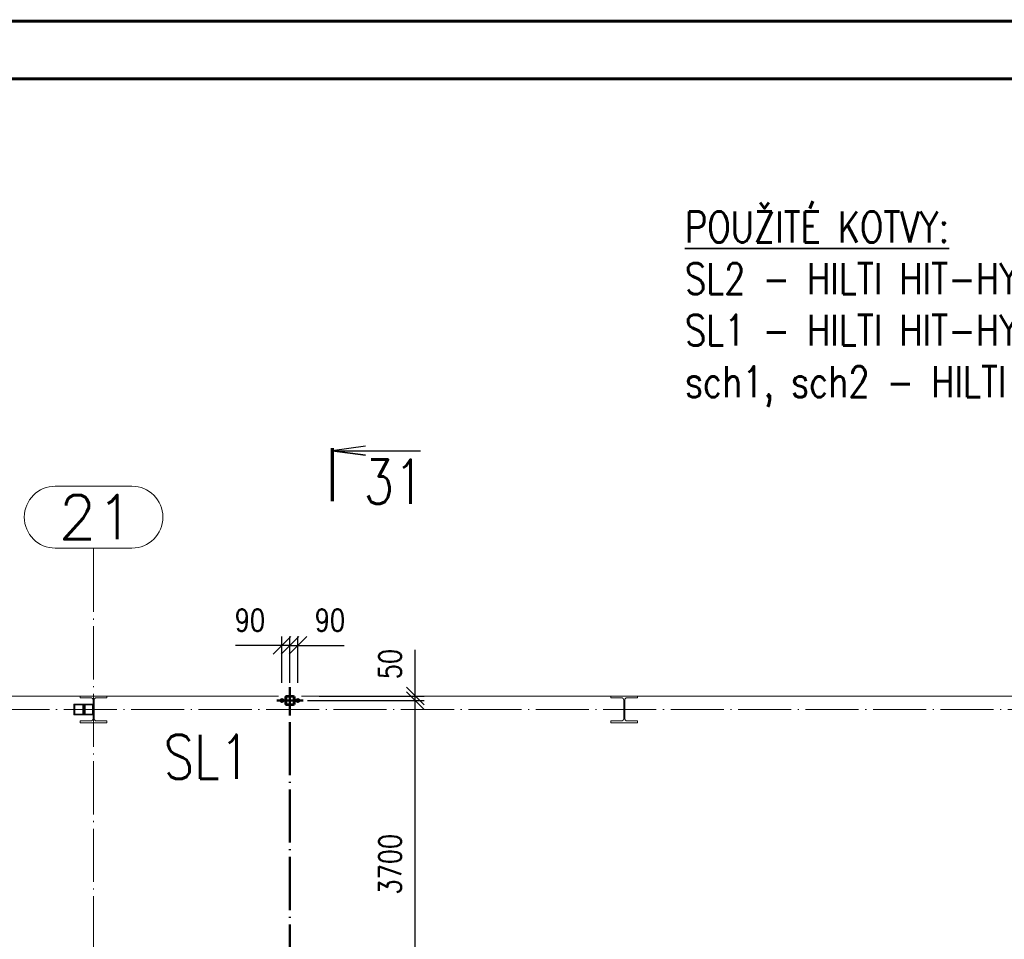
# Paper-space layout 'Layout1' of a CAD drawing. Extents: x -2 to 1380, y -36 to 422.
# Tile 20 of 65: x 291 to 402, y 316 to 420. Entities that reach past the tile are written whole.
import ezdxf
from ezdxf.enums import TextEntityAlignment as Align

# ---------------------------------------------------------------- set-up
doc = ezdxf.new("R2010")
doc.units = 0
for name, pattern in [('ACAD_ISO02W100', [15, 12, -3]), ('ACAD_ISO04W100', [30.5, 24, -3, 0.5, -3]), ('HP_01_CER_B', [8, 5, -1, 1, -1])]:
    doc.linetypes.add(name, pattern=pattern)
doc.layers.get('0').update_dxf_attribs({"linetype": 'CONTINUOUS'})
doc.layers.get('DEFPOINTS').update_dxf_attribs({"color": 132, "linetype": 'CONTINUOUS'})
doc.layers.add('RAMECEK_HP', color=251, linetype='CONTINUOUS')
for name, color, linetype, lineweight in [('SS_1.ET-HALA_TaO-PODLAHA', 9, 'CONTINUOUS', 13), ('SS_1.ET-HALA_TaO-PRISTAVBA-SLOUP', 9, 'CONTINUOUS', 13), ('SS_1.ET-HALA_TaO-PRISTAVBA-ZTUZENI_SVISLE', 9, 'CONTINUOUS', 13), ('SS_1.ET-HALA_TaO-RASTR', 7, 'HP_01_CER_B', 13), ('SS_2.ET-HALA_TaO-PRISTAVBA-VNITRNI_KCE', 190, 'CONTINUOUS', 50), ('SS_KOTY', 3, 'CONTINUOUS', 25), ('SS_PLNA_025', 7, 'CONTINUOUS', 25), ('SS_POPIS', 140, 'CONTINUOUS', 25), ('SS_REZ', 6, 'CONTINUOUS', 70), ('SS_SRAFY', 8, 'CONTINUOUS', 18), ('SS_TEXT35', 2, 'CONTINUOUS', 35), ('SS_TEXT7', 6, 'CONTINUOUS', 70)]:
    doc.layers.add(name, color=color, linetype=linetype, lineweight=lineweight)
doc.styles.add('ROMANS', font='romans.shx', dxfattribs={"width": 0.8})
doc.styles.add('romans.shx', font='romans.shx', dxfattribs={"height": 5})
doc.dimstyles.new('A-1_(2.5)_100AS', dxfattribs={"dimtxt": 2.5, "dimasz": 2, "dimexe": 1, "dimexo": 2, "dimgap": 0, "dimtad": 0, "dimdec": 1, "dimlfac": 100, "dimrnd": 1, "dimtxsty": 'ROMANS', "dimblk1": 'OBLIQUE', "dimblk2": 'OBLIQUE', "dimsah": 1, "dimcen": 2, "dimclrd": 256, "dimclre": 256, "dimclrt": 256, "dimadec": 1, "dimazin": 2, "dimtfac": 0.714286, "dimtdec": 1, "dimtmove": 0, "dimatfit": 3, "dimldrblk": 'OPEN', "dimfxl": 1, "dimtvp": 1.142857, "dimtfill": 1, "dimtolj": 1, "dimlwd": -1, "dimlwe": -1, "dimarcsym": 0})

# ---------------------------------------------------------------- blocks, each defined once
blk = doc.blocks.new('*U6')
at = {"layer": 'RAMECEK_HP', "lineweight": 35, "const_width": 0.35}
for points in [[(0, 420), (0, 0), (1188, 0), (1188, 420)], [(6.5, 413.5), (6.5, 6.5), (1181.5, 6.5), (1181.5, 413.5)]]:
    blk.add_lwpolyline(points, close=True, dxfattribs=at)
at = {"layer": 'DEFPOINTS', "style": 'ROMANS', "width": 0.8}
blk.add_attdef('TISK', text='', height=10, dxfattribs=at).set_placement((1188, -33), align=Align.RIGHT)
blk = doc.blocks.new('0KRIZ')
at = {"color": 0, "linetype": 'ByBlock', "ltscale": 0.5}
for p, q in [((0, -0.5), (0, 0.5)), ((-0.5, 0), (0.5, 0))]:
    blk.add_line(p, q, dxfattribs=at)
blk = doc.blocks.new('_Oblique')
at = {"color": 0, "linetype": 'ByBlock', "lineweight": -2}
blk.add_line((-0.5, -0.5), (0.5, 0.5), dxfattribs=at)
blk = doc.blocks.new('*D47')
at = {"layer": 'DEFPOINTS', "color": 0, "transparency": 16777216}
for p in [(320.78, 349.46), (320.78, 343.23), (321.68, 343.23)]:
    blk.add_point(p, dxfattribs=at)
at = {"layer": 'SS_KOTY', "transparency": 16777216}
for p, q in [((320.78, 345.23), (320.78, 350.46)), ((321.68, 345.23), (321.68, 350.46)), ((320.78, 349.46), (315.54, 349.46)), ((321.68, 349.46), (320.78, 349.46))]:
    blk.add_line(p, q, dxfattribs=at)
at = {"layer": 'SS_KOTY', "transparency": 16777216, "xscale": 2, "yscale": 2, "zscale": 2, "rotation": 180}
blk.add_blockref('_Oblique', (320.78, 349.46), dxfattribs=at)
at = {"layer": 'SS_KOTY', "transparency": 16777216, "xscale": 2, "yscale": 2, "zscale": 2}
blk.add_blockref('_Oblique', (321.68, 349.46), dxfattribs=at)
at = {"layer": 'SS_KOTY', "transparency": 16777216, "insert": (317.16, 352.31), "char_height": 2.5, "attachment_point": 5, "style": 'ROMANS', "bg_fill": 3, "box_fill_scale": 1.1, "bg_fill_color": 256, "bg_fill_true_color": 13158600, "bg_fill_transparency": 0}
blk.add_mtext('\\A1;90', dxfattribs=at)
blk = doc.blocks.new('_OPEN')
at = {"color": 0, "linetype": 'ByBlock'}
for p, q in [((-1, 0.167), (0, 0)), ((0, 0), (-1, -0.167)), ((0, 0), (-1, 0))]:
    blk.add_line(p, q, dxfattribs=at)
blk = doc.blocks.new('*D48')
at = {"layer": 'DEFPOINTS', "color": 0, "transparency": 16777216}
for p in [(322.58, 349.46), (321.68, 343.23), (322.58, 343.23)]:
    blk.add_point(p, dxfattribs=at)
at = {"layer": 'SS_KOTY', "transparency": 16777216}
for p, q in [((321.68, 345.23), (321.68, 350.46)), ((322.58, 345.23), (322.58, 350.46)), ((321.68, 349.46), (322.58, 349.46)), ((322.58, 349.46), (327.82, 349.46))]:
    blk.add_line(p, q, dxfattribs=at)
at = {"layer": 'SS_KOTY', "transparency": 16777216, "xscale": 2, "yscale": 2, "zscale": 2, "rotation": 180}
blk.add_blockref('_Oblique', (321.68, 349.46), dxfattribs=at)
at = {"layer": 'SS_KOTY', "transparency": 16777216, "xscale": 2, "yscale": 2, "zscale": 2}
blk.add_blockref('_Oblique', (322.58, 349.46), dxfattribs=at)
at = {"layer": 'SS_KOTY', "transparency": 16777216, "insert": (326.2, 352.31), "char_height": 2.5, "attachment_point": 5, "style": 'ROMANS', "bg_fill": 3, "box_fill_scale": 1.1, "bg_fill_color": 256, "bg_fill_true_color": 13158600, "bg_fill_transparency": 0}
blk.add_mtext('\\A1;90', dxfattribs=at)
blk = doc.blocks.new('*D55')
at = {"layer": 'DEFPOINTS', "color": 0, "transparency": 16777216}
for p in [(321.68, 343.23), (335.85, 343.23), (321.68, 306.23)]:
    blk.add_point(p, dxfattribs=at)
at = {"layer": 'SS_KOTY', "transparency": 16777216}
for p, q in [((323.68, 343.23), (336.85, 343.23)), ((335.85, 306.23), (335.85, 343.23)), ((323.68, 306.23), (336.85, 306.23))]:
    blk.add_line(p, q, dxfattribs=at)
at = {"layer": 'SS_KOTY', "transparency": 16777216, "xscale": 2, "yscale": 2, "zscale": 2}
for p, rotation in [((335.85, 343.23), 90), ((335.85, 306.23), 270)]:
    blk.add_blockref('_Oblique', p, dxfattribs=dict(at, rotation=rotation))
at = {"layer": 'SS_KOTY', "transparency": 16777216, "insert": (333, 324.73), "char_height": 2.5, "attachment_point": 5, "rotation": 90, "style": 'ROMANS', "bg_fill": 3, "box_fill_scale": 1.1, "bg_fill_color": 256, "bg_fill_true_color": 13158600, "bg_fill_transparency": 0}
blk.add_mtext('\\A1;3700', dxfattribs=at)
blk = doc.blocks.new('*D56')
at = {"layer": 'DEFPOINTS', "color": 0, "transparency": 16777216}
for p in [(321.68, 343.23), (322.98, 343.73), (335.85, 343.73)]:
    blk.add_point(p, dxfattribs=at)
at = {"layer": 'SS_KOTY', "transparency": 16777216}
for p, q in [((335.85, 343.73), (335.85, 348.97)), ((323.68, 343.23), (336.85, 343.23)), ((324.98, 343.73), (336.85, 343.73)), ((335.85, 343.23), (335.85, 343.73))]:
    blk.add_line(p, q, dxfattribs=at)
at = {"layer": 'SS_KOTY', "transparency": 16777216, "xscale": 2, "yscale": 2, "zscale": 2}
for p, rotation in [((335.85, 343.73), 90), ((335.85, 343.23), 270)]:
    blk.add_blockref('_Oblique', p, dxfattribs=dict(at, rotation=rotation))
at = {"layer": 'SS_KOTY', "transparency": 16777216, "insert": (333, 347.35), "char_height": 2.5, "attachment_point": 5, "rotation": 90, "style": 'ROMANS', "bg_fill": 3, "box_fill_scale": 1.1, "bg_fill_color": 256, "bg_fill_true_color": 13158600, "bg_fill_transparency": 0}
blk.add_mtext('\\A1;50', dxfattribs=at)
blk = doc.blocks.new('*U104')
at = {"layer": 'SS_PLNA_025'}
blk.add_lwpolyline([(3.78, 6.25), (0, 5.72), (3.78, 5.2), (0, 5.72), (10, 5.72)], dxfattribs=at)
at = {"layer": 'SS_REZ'}
blk.add_line((0, 5.99), (0, 0), dxfattribs=at)
at = {"layer": 'SS_TEXT7', "style": 'ROMANS', "width": 0.8}
blk.add_attdef('REZs', text='', height=5, dxfattribs=at).set_placement((7, -0.28), align=Align.CENTER)

psp = doc.layouts.get("Layout1")

# ---------------------------------------------------------------- linework, layer by layer
at = {"layer": 'SS_1.ET-HALA_TaO-PODLAHA', "ltscale": 0.25}
for p, q in [((240.9819, 343.7303), (297.9819, 343.7303)), ((360.9819, 343.7303), (417.9819, 343.7303))]:
    psp.add_line(p, q, dxfattribs=at)
at = {"layer": 'SS_1.ET-HALA_TaO-PRISTAVBA-SLOUP', "color": 5, "linetype": 'Continuous', "ltscale": 0.25}
for p, q in [((297.9819, 343.7303), (300.9819, 343.7303)), ((297.9819, 343.7303), (297.9819, 343.5403)), ((299.1569, 343.5403), (297.9819, 343.5403)), ((299.4269, 343.2703), (299.4269, 341.1903)), ((299.5369, 341.1903), (299.5369, 343.2703)), ((300.9819, 343.5403), (299.8069, 343.5403)), ((300.9819, 343.5403), (300.9819, 343.7303)), ((357.9819, 343.7303), (360.9819, 343.7303)), ((357.9819, 343.7303), (357.9819, 343.5403)), ((359.1569, 343.5403), (357.9819, 343.5403)), ((359.4269, 343.2703), (359.4269, 341.1903)), ((359.5369, 341.1903), (359.5369, 343.2703)), ((360.9819, 343.5403), (359.8069, 343.5403)), ((360.9819, 343.5403), (360.9819, 343.7303)), ((299.1569, 340.9203), (297.9819, 340.9203)), ((297.9819, 340.9203), (297.9819, 340.7303)), ((297.9819, 340.7303), (300.9819, 340.7303)), ((300.9819, 340.9203), (299.8069, 340.9203)), ((300.9819, 340.7303), (300.9819, 340.9203)), ((359.1569, 340.9203), (357.9819, 340.9203)), ((357.9819, 340.9203), (357.9819, 340.7303)), ((357.9819, 340.7303), (360.9819, 340.7303)), ((360.9819, 340.9203), (359.8069, 340.9203)), ((360.9819, 340.7303), (360.9819, 340.9203))]:
    psp.add_line(p, q, dxfattribs=at)
at = {"layer": 'SS_1.ET-HALA_TaO-PRISTAVBA-SLOUP', "color": 5, "linetype": 'Continuous', "ltscale": 0.25, "extrusion": (0, 0, -1)}
for centre, start, end in [((-299.1569, 343.2703), 90, 180), ((-299.8069, 343.2703), 0, 90), ((-359.1569, 343.2703), 90, 180), ((-359.8069, 343.2703), 0, 90), ((-299.1569, 341.1903), 180, 270), ((-299.8069, 341.1903), 270, 0), ((-359.1569, 341.1903), 180, 270), ((-359.8069, 341.1903), 270, 0)]:
    psp.add_arc(centre, 0.27, start, end, dxfattribs=at)
at = {"layer": 'SS_1.ET-HALA_TaO-PRISTAVBA-ZTUZENI_SVISLE', "color": 5, "linetype": 'Continuous', "ltscale": 0.25}
for p, q in [((297.349, 342.8303), (297.2651, 342.8303)), ((297.2651, 342.8303), (297.2651, 341.6303)), ((298.5241, 342.8303), (297.349, 342.8303)), ((297.349, 342.7503), (298.4402, 342.7503)), ((297.349, 342.7503), (297.349, 341.7103)), ((298.3594, 341.7103), (298.3594, 342.7503)), ((298.4402, 342.7503), (298.4402, 341.7103)), ((299.4269, 342.8303), (298.5241, 342.8303)), ((298.5241, 342.8303), (298.5241, 341.6303)), ((297.2651, 341.6303), (298.5241, 341.6303)), ((298.4402, 341.7103), (297.349, 341.7103)), ((298.5241, 341.6303), (299.4269, 341.6303))]:
    psp.add_line(p, q, dxfattribs=at)
at = {"layer": 'SS_1.ET-HALA_TaO-PRISTAVBA-ZTUZENI_SVISLE', "color": 9, "linetype": 'ACAD_ISO04W100', "ltscale": 0.25}
psp.add_line((297.8946, 342.2303), (299.4819, 342.2303), dxfattribs=at)
at = {"layer": 'SS_1.ET-HALA_TaO-PRISTAVBA-ZTUZENI_SVISLE', "color": 9, "linetype": 'ACAD_ISO02W100', "ltscale": 0.25}
for p, q in [((298.2831, 341.6303), (298.2831, 342.8303)), ((298.4402, 342.7503), (299.3506, 342.7503)), ((299.3506, 341.7103), (299.3506, 342.7503)), ((299.3506, 341.7103), (298.4402, 341.7103))]:
    psp.add_line(p, q, dxfattribs=at)
at = {"layer": 'SS_1.ET-HALA_TaO-RASTR', "linetype": 'Continuous', "ltscale": 0.25}
for p, q in [((303.8152, 367.4574), (295.1485, 367.4574)), ((295.1485, 360.4574), (303.8152, 360.4574))]:
    psp.add_line(p, q, dxfattribs=at)
at = {"layer": 'SS_1.ET-HALA_TaO-RASTR', "linetype": 'ACAD_ISO04W100', "ltscale": 0.25}
for p, q in [((299.4819, 355.4574), (299.4819, 360.4574)), ((299.4819, 223.6209), (299.4819, 355.4584)), ((299.4819, 355.4584), (299.4819, 355.4574))]:
    psp.add_line(p, q, dxfattribs=at)
at = {"layer": 'SS_1.ET-HALA_TaO-RASTR', "linetype": 'Continuous', "ltscale": 0.25}
for centre, start, end in [((295.1485, 363.9574), 90, 270), ((303.8152, 363.9574), 270, 90)]:
    psp.add_arc(centre, 3.5, start, end, dxfattribs=at)
at = {"layer": 'SS_2.ET-HALA_TaO-PRISTAVBA-VNITRNI_KCE', "color": 7, "linetype": 'ACAD_ISO04W100', "ltscale": 0.25}
psp.add_line((321.6819, 266.1803), (321.6819, 343.7303), dxfattribs=at)

# ---------------------------------------------------------------- block references
at = {"layer": 'RAMECEK_HP'}
psp.add_blockref('*U6', (0, 0), dxfattribs=at)
at = {"layer": 'SS_2.ET-HALA_TaO-PRISTAVBA-VNITRNI_KCE', "color": 7, "linetype": 'ACAD_ISO04W100', "ltscale": 0.25, "xscale": 3, "yscale": 3, "zscale": 3}
psp.add_blockref('0KRIZ', (321.6819, 343.2303), dxfattribs=at)
at = {"layer": 'SS_REZ'}
psp.add_blockref('*U104', (326.4454, 365.745), dxfattribs=at).add_auto_attribs({'REZs': '31'})

# ---------------------------------------------------------------- texts
at = {"layer": 'SS_1.ET-HALA_TaO-RASTR', "color": 7, "style": 'romans.shx'}
psp.add_text('21', height=5, dxfattribs=at).set_placement((295.5145, 361.4574))
at = {"layer": 'SS_POPIS', "color": 4, "style": 'romans.shx', "width": 0.8}
psp.add_text('SL1', height=5, dxfattribs=at).set_placement((307.3994, 334.3705))
at = {"layer": 'SS_TEXT35', "insert": (366.3446, 398.5069), "char_height": 3.5, "attachment_point": 1, "style": 'ROMANS'}
psp.add_mtext_dynamic_manual_height_columns('{\\LPOUŽITÉ KOTVY:\\P}SL2 - HILTI HIT-HY 200-A V3 + HAS-U M20x260 8.8, hef = min. 150 mm, HILTI LEPENÁ KOTVA\\PSL1 - HILTI HIT-HY 200-A V3 + HAS-U M16x150 5.8, hef = min. 80 mm, HILTI LEPENÁ KOTVA\\Psch1, sch2 - HILTI HIT-HY 200-A V3 + HAS-U M16x190 5.8, hef = min. 120 mm, HILTI LEPENÁ KOTVA', width=255.929545, gutter_width=12.5, heights=[0], dxfattribs=at)

# ---------------------------------------------------------------- next in the draw order: dimensions: what is measured, and where the dimension line sits
at = {"layer": 'SS_KOTY'}
dim = psp.add_linear_dim(base=(320.7819, 349.4574), p1=(321.6819, 343.2303), p2=(320.7819, 343.2303), dimstyle='A-1_(2.5)_100AS', dxfattribs=at)
dim.commit()
dim.dimension.update_dxf_attribs({"geometry": '*D47', "text_midpoint": (317.1628, 352.3145)})

# ---------------------------------------------------------------- next in the draw order: dimensions: what is measured, and where the dimension line sits
dim = psp.add_linear_dim(base=(322.5819, 349.4574), p1=(321.6819, 343.2303), p2=(322.5819, 343.2303), dimstyle='A-1_(2.5)_100AS', dxfattribs=at)
dim.commit()
dim.dimension.update_dxf_attribs({"geometry": '*D48', "text_midpoint": (326.2009, 352.3145)})

# ---------------------------------------------------------------- next in the draw order: linework, layer by layer
at = {"layer": 'SS_1.ET-HALA_TaO-PODLAHA', "ltscale": 0.25}
psp.add_line((300.9819, 343.7303), (320.3819, 343.7303), dxfattribs=at)
at = {"layer": 'SS_2.ET-HALA_TaO-PRISTAVBA-VNITRNI_KCE', "color": 7, "linetype": 'ACAD_ISO04W100', "ltscale": 0.25}
for p, q in [((320.9319, 343.2303), (320.6319, 343.2303)), ((320.8619, 343.2303), (320.7019, 343.2303)), ((320.7819, 343.3803), (320.7819, 343.0803)), ((320.7819, 343.3103), (320.7819, 343.1503))]:
    psp.add_line(p, q, dxfattribs=at)
at = {"layer": 'SS_2.ET-HALA_TaO-PRISTAVBA-VNITRNI_KCE', "color": 1, "linetype": 'Continuous', "ltscale": 0.25}
for p, q in [((320.7819, 343.3688), (320.6619, 343.2995)), ((320.6619, 343.2995), (320.6619, 343.161)), ((320.6619, 343.161), (320.7819, 343.0918)), ((320.9018, 343.2995), (320.7819, 343.3688)), ((320.7819, 343.0918), (320.9018, 343.161)), ((320.9018, 343.161), (320.9018, 343.2995))]:
    psp.add_line(p, q, dxfattribs=at)
for radius in [0.15, 0.08]:
    psp.add_circle((320.7819, 343.2303), radius, dxfattribs=at)
at = {"layer": 'SS_2.ET-HALA_TaO-PRISTAVBA-VNITRNI_KCE', "color": 3, "linetype": 'ACAD_ISO02W100', "ltscale": 0.25}
psp.add_circle((320.7819, 343.2303), 0.09, dxfattribs=at)

# ---------------------------------------------------------------- next in the draw order: dimensions: what is measured, and where the dimension line sits
at = {"layer": 'SS_KOTY'}
dim = psp.add_linear_dim(base=(335.8546, 343.2303), p1=(321.6819, 306.2303), p2=(321.6819, 343.2303), angle=90, dimstyle='A-1_(2.5)_100AS', override={"dimtmove": 1}, dxfattribs=at)
dim.commit()
dim.dimension.update_dxf_attribs({"geometry": '*D55', "text_midpoint": (332.9974, 324.7303)})

# ---------------------------------------------------------------- next in the draw order: dimensions: what is measured, and where the dimension line sits
dim = psp.add_linear_dim(base=(335.8546, 343.7303), p1=(321.6819, 343.2303), p2=(322.9819, 343.7303), angle=90, dimstyle='A-1_(2.5)_100AS', override={"dimtmove": 0}, dxfattribs=at)
dim.commit()
dim.dimension.update_dxf_attribs({"geometry": '*D56', "text_midpoint": (332.9974, 347.3493)})

# ---------------------------------------------------------------- next in the draw order: hatches: boundary and pattern name
at = {"layer": 'SS_SRAFY'}
h = psp.add_hatch(dxfattribs=at)
h.set_pattern_fill('ANSI31', color=5, scale=0.01, style=0)
h.set_pattern_definition([(45, (59.48188, 231.680275), (-0.0224506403, 0.0224506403), [])])
h.paths.add_polyline_path([(321.3019, 343.7303, 0.41421356), (321.1819, 343.6103), (321.1819, 342.8503, 0.41421356), (321.3019, 342.7303), (322.0619, 342.7303, 0.41421356), (322.1819, 342.8503), (322.1819, 343.6103, 0.41421356), (322.0619, 343.7303)], flags=0)
h.paths.add_polyline_path([(321.3019, 343.6703), (322.0619, 343.6703, -0.41421356), (322.1219, 343.6103), (322.1219, 342.8503, -0.41421356), (322.0619, 342.7903), (321.3019, 342.7903, -0.41421356), (321.2419, 342.8503), (321.2419, 343.6103, -0.41421356)], flags=0)

# ---------------------------------------------------------------- next in the draw order: linework, layer by layer
at = {"layer": 'SS_1.ET-HALA_TaO-PODLAHA', "ltscale": 0.25}
psp.add_line((322.9819, 343.7303), (357.9819, 343.7303), dxfattribs=at)
at = {"layer": 'SS_1.ET-HALA_TaO-RASTR', "linetype": 'ACAD_ISO04W100', "ltscale": 0.25}
psp.add_line((44.4819, 342.2303), (906.9668, 342.2303), dxfattribs=at)
at = {"layer": 'SS_2.ET-HALA_TaO-PRISTAVBA-VNITRNI_KCE', "color": 7, "linetype": 'Continuous', "ltscale": 0.25}
for p, q in [((321.1819, 343.6103), (321.1819, 342.8503)), ((321.2419, 342.8503), (321.2419, 343.6103)), ((321.3019, 343.7303), (322.0619, 343.7303)), ((321.3019, 343.6703), (322.0619, 343.6703)), ((322.1219, 343.6103), (322.1219, 342.8503)), ((322.1819, 343.6103), (322.1819, 342.8503)), ((322.0619, 342.7903), (321.3019, 342.7903)), ((321.3019, 342.7303), (322.0619, 342.7303))]:
    psp.add_line(p, q, dxfattribs=at)
at = {"layer": 'SS_2.ET-HALA_TaO-PRISTAVBA-VNITRNI_KCE', "color": 7, "linetype": 'ACAD_ISO04W100', "ltscale": 0.25}
for p, q in [((322.7319, 343.2303), (322.4319, 343.2303)), ((322.6619, 343.2303), (322.5019, 343.2303)), ((322.5819, 343.3803), (322.5819, 343.0803)), ((322.5819, 343.3103), (322.5819, 343.1503))]:
    psp.add_line(p, q, dxfattribs=at)
at = {"layer": 'SS_2.ET-HALA_TaO-PRISTAVBA-VNITRNI_KCE', "color": 1, "linetype": 'Continuous', "ltscale": 0.25}
for p, q in [((322.5819, 343.3688), (322.4619, 343.2995)), ((322.4619, 343.2995), (322.4619, 343.161)), ((322.4619, 343.161), (322.5819, 343.0918)), ((322.7018, 343.2995), (322.5819, 343.3688)), ((322.5819, 343.0918), (322.7018, 343.161)), ((322.7018, 343.161), (322.7018, 343.2995))]:
    psp.add_line(p, q, dxfattribs=at)
for radius in [0.15, 0.08]:
    psp.add_circle((322.5819, 343.2303), radius, dxfattribs=at)
at = {"layer": 'SS_2.ET-HALA_TaO-PRISTAVBA-VNITRNI_KCE', "color": 3, "linetype": 'ACAD_ISO02W100', "ltscale": 0.25}
psp.add_circle((322.5819, 343.2303), 0.09, dxfattribs=at)
at = {"layer": 'SS_2.ET-HALA_TaO-PRISTAVBA-VNITRNI_KCE', "color": 7, "linetype": 'Continuous', "ltscale": 0.25}
for centre, start, end in [((321.3019, 343.6103), 90, 180), ((322.0619, 343.6103), 0, 90), ((321.3019, 342.8503), 180, 270), ((322.0619, 342.8503), 270, 0)]:
    psp.add_arc(centre, 0.12, start, end, dxfattribs=at)
at = {"layer": 'SS_2.ET-HALA_TaO-PRISTAVBA-VNITRNI_KCE', "color": 7, "linetype": 'Continuous', "ltscale": 0.25, "extrusion": (0, 0, -1)}
for centre, start, end in [((-321.3019, 343.6103), 0, 90), ((-322.0619, 343.6103), 90, 180), ((-321.3019, 342.8503), 270, 0), ((-322.0619, 342.8503), 180, 270)]:
    psp.add_arc(centre, 0.06, start, end, dxfattribs=at)

doc.saveas('drawing.dxf')
